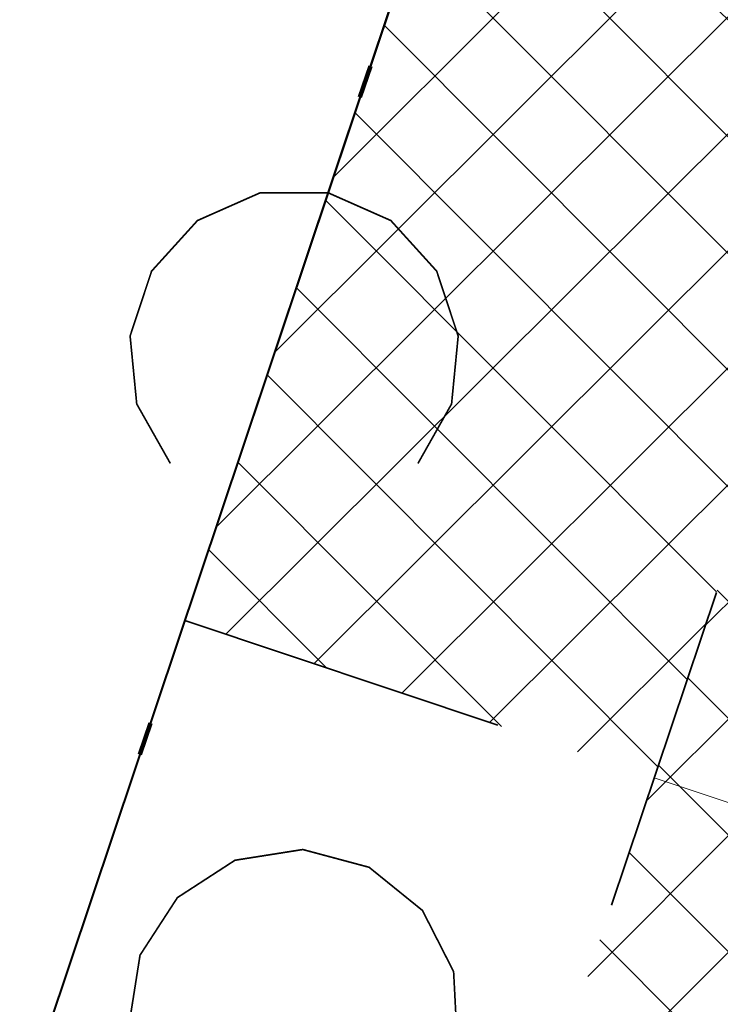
# Model space of a CAD drawing. Header units: metres. Extents: x 6599773 to 13199707, y 5688499 to 11377233.
# Tile 199 of 256: x 6599990.42 to 6599992.55, y 5689002.7 to 5689005.68. Entities that reach past the tile are written whole.
import ezdxf

# ---------------------------------------------------------------- set-up
doc = ezdxf.new("R2010")
doc.units = ezdxf.units.M
doc.header["$MEASUREMENT"] = 0
for name, pattern in [('1', [0]), ('9', [1, 0, -1]), ('BTO', [0]), ('BUG', [1.5, 1, -0.5])]:
    doc.linetypes.add(name, pattern=pattern)
doc.layers.get('0').update_dxf_attribs({"linetype": 'CONTINUOUS', "lineweight": 5})
doc.layers.get('Defpoints').update_dxf_attribs({"linetype": 'CONTINUOUS', "lineweight": 9})
for name, color, linetype, lineweight in [('_kolor chodnik', 50, '1', 0), ('_kolor zjazdy kostka', 7, '1', 0), ('_kolor zjazdy tłuczeń', 30, '1', 0), ('_kolor ścieżka', 10, '1', 0), ('_kraweznik', 7, 'CONTINUOUS', 35), ('_linie', 7, 'BUG', 5), ('_linie rozgran', 100, '9', 90), ('_obrzeze', 10, 'BUG', 35), ('_opis zjazdy', 7, '1', 18), ('OTZ_L_1', 7, 'CONTINUOUS', 5)]:
    doc.layers.add(name, color=color, linetype=linetype, lineweight=lineweight)
for name, color, linetype, lineweight, true_color in [('_kolor jezdnia', 7, '1', 0, 0x00dbdb), ('_kolor pobocze', 7, '1', 0, 0xff66ff), ('_podział mój', 7, 'BTO', 40, 0xdb70ff)]:
    doc.layers.add(name, color=color, linetype=linetype, lineweight=lineweight, true_color=true_color)
doc.styles.add('opis', font='ARIALN.TTF', dxfattribs={"width": 0.7, "height": 1.1})
doc.dimstyles.new('opi', dxfattribs={"dimtxt": 1.1, "dimasz": 0.6, "dimexe": 1, "dimexo": 1, "dimgap": 0.5, "dimtad": 1, "dimzin": 1, "dimtxsty": 'opis', "dimblk": 'ARCHTICK', "dimcen": 2.5, "dimadec": 3, "dimazin": 0, "dimtfac": 1, "dimtmove": 0, "dimatfit": 3, "dimfxl": 1, "dimarcsym": 0})
pattern_1 = [(45, (0, 0), (-0.1767766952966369, 0.1767766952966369), []), (135, (0, 0), (-0.1767766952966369, -0.1767766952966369), [])]

# ---------------------------------------------------------------- blocks, each defined once
blk = doc.blocks.new('_ArchTick')
at = {"color": 0, "linetype": 'ByBlock', "const_width": 0.15}
blk.add_lwpolyline([(-0.5, -0.5), (0.5, 0.5)], dxfattribs=at)
blk = doc.blocks.new('*D320')
at = {"layer": '_opis zjazdy', "color": 0, "lineweight": -2, "transparency": 16777216}
for p, q in [((6599991.562727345, 5689008.92279909), (6599989.242892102, 5689009.699356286)), ((6599988.604003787, 5689004.640520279), (6599990.191172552, 5689009.381922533)), ((6599989.97555858, 5689004.181396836), (6599987.655723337, 5689004.957954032))]:
    blk.add_line(p, q, dxfattribs=at)
at = {"layer": 'Defpoints', "color": 0, "transparency": 16777216}
for p in [(6599990.191172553, 5689009.381922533), (6599992.511007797, 5689008.605365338), (6599990.923839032, 5689003.863963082)]:
    blk.add_point(p, dxfattribs=at)
at = {"layer": '_opis zjazdy', "color": 0, "lineweight": -2, "transparency": 16777216, "xscale": 0.6, "yscale": 0.6, "zscale": 0.6}
for p, rotation in [((6599990.191172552, 5689009.381922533), 71.49220007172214), ((6599988.604003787, 5689004.640520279), 251.4922000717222)]:
    blk.add_blockref('_ArchTick', p, dxfattribs=dict(at, rotation=rotation))
at = {"layer": '_opis zjazdy', "color": 0, "transparency": 16777216, "insert": (6599990.49858964, 5689006.642664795), "char_height": 1.1, "attachment_point": 5, "rotation": 251.49220007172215, "style": 'opis'}
blk.add_mtext('5,00', dxfattribs=at)
blk = doc.blocks.new('2_OTZK')
at = {"color": 7, "const_width": 0.005000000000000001}
for points in [[(0.6282915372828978, 0.6640612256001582), (0.5264915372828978, 0.8442612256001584), (0.5063915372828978, 1.050261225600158), (0.5714915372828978, 1.246761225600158), (0.7104915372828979, 1.400161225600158), (0.8997915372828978, 1.483961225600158), (1.106791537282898, 1.483961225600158), (1.296091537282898, 1.400161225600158), (1.435091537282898, 1.246761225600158), (1.500191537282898, 1.050261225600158), (1.480091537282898, 0.8442612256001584), (1.378291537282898, 0.6640612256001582)], [(0.6496915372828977, -0.6516387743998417), (0.8240915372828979, -0.5384387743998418), (1.029491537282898, -0.5059387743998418), (1.230291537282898, -0.5597387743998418), (1.391891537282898, -0.6905387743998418), (1.486291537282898, -0.8758387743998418), (1.497091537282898, -1.083438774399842), (1.422591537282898, -1.277538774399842), (1.275591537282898, -1.424538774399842), (1.081491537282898, -1.499038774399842), (0.8738915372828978, -1.488238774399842), (0.6885915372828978, -1.393838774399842), (0.5577915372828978, -1.232238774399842), (0.5039915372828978, -1.031438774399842), (0.5364915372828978, -0.8260387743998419), (0.6496915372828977, -0.6516387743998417)]]:
    blk.add_lwpolyline(points, dxfattribs=at)

msp = doc.modelspace()

# ---------------------------------------------------------------- hatches: boundary and pattern name
at = {"layer": '_kolor chodnik'}
h = msp.add_hatch(dxfattribs=at)
h.set_pattern_fill('ANSI37', color=256, scale=2)
h.set_pattern_definition(pattern_1)
h.paths.add_polyline_path([(6599849.938171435, 5688542.085872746), (6599852.232147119, 5688548.938742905), (6599853.573135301, 5688548.489851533), (6599853.827082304, 5688549.248475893), (6599851.793849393, 5688549.929093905), (6599849.895278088, 5688548.982823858), (6599847.823506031, 5688542.793750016)])
edge = h.paths.add_edge_path()
edge.add_line((6600018.106075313, 5689087.454911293), (6600022.42781917, 5689091.229234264))
edge.add_line((6600022.42781917, 5689091.229234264), (6600020.233254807, 5689093.742094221))
edge.add_line((6600020.233254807, 5689093.742094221), (6600017.159471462, 5689091.057656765))
edge.add_arc((6600023.275194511, 5689085.3851404), 8.341433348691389, 137.1531559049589, 148.8016577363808)
edge.add_line((6600016.140105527, 5689089.706021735), (6600018.106075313, 5689087.454911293))
h.paths.add_polyline_path([(6600038.501784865, 5689187.592294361), (6600037.906968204, 5689187.700586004), (6600037.63829624, 5689186.224843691), (6600038.240083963, 5689186.115282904)])
h.paths.add_polyline_path([(6600069.098302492, 5689360.276020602), (6600068.321239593, 5689360.413462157), (6600068.064048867, 5689358.936495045), (6600068.836639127, 5689358.799546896)])
h.paths.add_polyline_path([(6600082.393785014, 5689362.950258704), (6600082.941124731, 5689366.103121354), (6600081.481377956, 5689366.361351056), (6600080.923159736, 5689363.210828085)])
h.paths.add_polyline_path([(6600074.022236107, 5689388.065861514), (6600072.983907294, 5689388.249860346), (6600072.723374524, 5689386.77253894), (6600073.760538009, 5689386.588865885)])
h.paths.add_polyline_path([(6600105.613104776, 5689486.405659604), (6600106.749499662, 5689489.711933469), (6600105.298891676, 5689490.233346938), (6600104.143487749, 5689486.917306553)], flags=17)
h.paths.add_polyline_path([(6600132.519778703, 5689678.737346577), (6600131.761827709, 5689678.896110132), (6600131.444670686, 5689677.429261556), (6600132.212256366, 5689677.269208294)])
h.paths.add_polyline_path([(6600156.649397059, 5689798.7449027), (6600156.48800471, 5689797.958860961), (6600157.450195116, 5689797.757316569), (6600157.615023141, 5689798.542205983)])
h.paths.add_polyline_path([(6600189.055358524, 5689948.643107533), (6600187.902868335, 5689948.884512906), (6600187.600024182, 5689947.417400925), (6600188.748131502, 5689947.176379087)])
edge = h.paths.add_edge_path()
edge.add_line((6600204.459383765, 5690032.969035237), (6600204.153258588, 5690031.227801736))
edge.add_arc((6600202.328347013, 5690027.299936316), 4.331100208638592, 41.85300125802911, 65.08011549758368, ccw=False)
edge.add_arc((6600032.90393149, 5690051.979071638), 174.020003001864, 352.8070218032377, 353.495463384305)
edge.add_arc((6600202.372679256, 5690027.343587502), 5.999999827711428, 55.12102442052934, 69.64815978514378)
edge = h.paths.add_edge_path()
edge.add_line((6600205.046027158, 5690040.265402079), (6600204.972740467, 5690038.483452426))
edge.add_arc((6600203.986269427, 5690044.401803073), 5.999999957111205, 279.4630688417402, 294.9140560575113)
edge.add_line((6600206.513819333, 5690038.960158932), (6600206.607027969, 5690041.030672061))
edge.add_arc((6600203.986269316, 5690044.401803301), 4.270000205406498, 284.3702444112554, 307.86193139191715, ccw=False)
edge = h.paths.add_edge_path()
edge.add_arc((6600203.547470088, 5690044.558759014), 6.446878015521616, 324.4350091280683, 356.2013368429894, ccw=False)
edge.add_arc((6600203.986269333, 5690044.401803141), 6.00000007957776, 323.2169970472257, 357.4193489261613)
h.paths.add_polyline_path([(6600208.910055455, 5690121.713696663), (6600208.146285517, 5690121.748120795), (6600207.125602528, 5690121.794124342), (6600209.971605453, 5690121.665851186)])
edge = h.paths.add_edge_path()
edge.add_line((6600238.769818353, 5690481.648294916), (6600240.338176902, 5690490.873746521))
edge.add_line((6600240.338176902, 5690490.873746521), (6600241.251295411, 5690510.829461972))
edge.add_line((6600241.251295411, 5690510.829461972), (6600239.524022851, 5690510.928942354))
edge.add_line((6600239.524022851, 5690510.928942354), (6600238.633343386, 5690491.167757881))
edge.add_line((6600238.633343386, 5690491.167757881), (6600234.579716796, 5690467.661262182))
edge.add_line((6600234.579716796, 5690467.661262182), (6600234.449796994, 5690464.966873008))
edge.add_arc((6600242.443669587, 5690464.607462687), 8.00194818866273, 177.4256738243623, 268.2543056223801)
edge.add_line((6600242.199903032, 5690456.609228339), (6600242.216657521, 5690457.359274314))
edge.add_line((6600242.216657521, 5690457.359274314), (6600242.305257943, 5690458.836738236))
edge.add_arc((6600242.444504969, 5690464.607952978), 5.772894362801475, 177.0298084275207, 268.6178439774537, ccw=False)
edge.add_line((6600236.679365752, 5690464.907083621), (6600236.951876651, 5690470.95443634))
edge.add_line((6600236.951876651, 5690470.95443634), (6600238.150786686, 5690478.210832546))
edge.add_line((6600238.150786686, 5690478.210832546), (6600238.769818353, 5690481.648294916))
h.paths.add_polyline_path([(6600238.769818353, 5690481.648294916), (6600238.150786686, 5690478.210832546), (6600239.670056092, 5690477.930590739), (6600240.266710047, 5690481.376366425)], flags=17)
edge = h.paths.add_edge_path()
edge.add_line((6600223.366500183, 5690460.339976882), (6600223.276803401, 5690457.948865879))
edge.add_arc((6600221.105749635, 5690465.64864014), 7.999999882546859, 285.7465040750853, 299.8464885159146)
edge.add_line((6600225.08717264, 5690458.709744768), (6600225.240084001, 5690461.623695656))
edge.add_arc((6600221.105749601, 5690465.648640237), 5.769999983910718, 293.06724420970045, 315.7681070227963, ccw=False)
edge = h.paths.add_edge_path()
edge.add_arc((6600220.025145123, 5690444.676291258), 5.77000016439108, 37.996647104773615, 59.94382588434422, ccw=False)
edge.add_line((6600224.572175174, 5690448.22839199), (6600224.817793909, 5690451.081798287))
edge.add_arc((6600220.025145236, 5690444.676291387), 7.999999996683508, 53.19588653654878, 68.15166733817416)
edge.add_line((6600223.00235276, 5690452.101669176), (6600222.91504296, 5690449.670427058))
edge = h.paths.add_edge_path()
edge.add_arc((6600221.105749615, 5690465.648640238), 7.999999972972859, 328.0222308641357, 357.0132597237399)
edge.add_line((6600229.094882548, 5690465.23180147), (6600229.218816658, 5690467.593604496))
edge.add_line((6600229.218816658, 5690467.593604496), (6600228.218919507, 5690467.645774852))
edge.add_line((6600228.218919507, 5690467.645774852), (6600227.891778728, 5690461.411918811))
h.paths.add_polyline_path([(6600200.980142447, 5690012.236744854), (6600202.31727834, 5690011.956662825), (6600202.522293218, 5690012.935421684), (6600201.182321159, 5690013.216097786)])
h.paths.add_polyline_path([(6600196.457878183, 5689983.98337835), (6600195.202332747, 5689984.246370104), (6600194.899091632, 5689982.777335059), (6600196.150355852, 5689982.515240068)])
edge = h.paths.add_edge_path()
edge.add_line((6600112.305909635, 5689517.99101877), (6600112.691041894, 5689519.807934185))
edge.add_line((6600112.691041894, 5689519.807934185), (6600113.245521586, 5689522.423769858))
edge.add_line((6600113.245521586, 5689522.423769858), (6600111.553124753, 5689522.782507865))
edge.add_line((6600111.553124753, 5689522.782507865), (6600107.405864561, 5689503.217226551))
edge.add_line((6600107.405864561, 5689503.217226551), (6600099.494506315, 5689480.361667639))
edge.add_line((6600099.494506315, 5689480.361667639), (6600099.182814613, 5689478.891218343))
edge.add_arc((6600107.008997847, 5689477.232359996), 8.000059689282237, 168.0325629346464, 257.7529108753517)
edge.add_line((6600105.311960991, 5689469.414366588), (6600105.784990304, 5689471.593619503))
edge.add_arc((6600107.008927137, 5689477.232314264), 5.769999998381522, 168.0321375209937, 257.7533362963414, ccw=False)
edge.add_line((6600101.364343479, 5689478.42879883), (6600101.647245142, 5689479.76342708))
edge.add_line((6600101.647245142, 5689479.76342708), (6600104.143487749, 5689486.917306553))
edge.add_line((6600104.143487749, 5689486.917306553), (6600105.298891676, 5689490.233346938))
edge.add_line((6600105.298891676, 5689490.233346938), (6600108.240043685, 5689498.809726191))
edge.add_line((6600108.240043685, 5689498.809726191), (6600112.305909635, 5689517.99101877))
h.paths.add_polyline_path([(6600136.009573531, 5689645.499114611), (6600138.333647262, 5689645.012304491), (6600138.661671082, 5689646.578318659), (6600134.869459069, 5689647.372651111)])
at = {"layer": '_kolor jezdnia'}
h = msp.add_hatch(dxfattribs=at)
h.set_pattern_fill('ANSI37', color=256, scale=2.2)
h.set_pattern_definition([(311.9999999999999, (0, 0), (0.2043648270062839, 0.1840109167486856), []), (41.99999999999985, (0, 0), (-0.1840109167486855, 0.2043648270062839), [])])
edge = h.paths.add_edge_path()
edge.add_line((6599833.066047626, 5688539.933393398), (6599850.649511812, 5688527.983462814))
edge.add_arc((6599857.337592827, 5688536.653968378), 10.95025544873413, 169.5012687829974, 232.3548431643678, ccw=False)
edge.add_arc((6599858.085851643, 5688536.618142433), 11.69295282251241, 162.2507788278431, 169.9967502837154, ccw=False)
edge.add_line((6599846.949484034, 5688540.182754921), (6599847.823506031, 5688542.793750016))
edge.add_line((6599847.823506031, 5688542.793750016), (6599849.895278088, 5688548.982823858))
edge.add_line((6599849.895278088, 5688548.982823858), (6599852.434748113, 5688556.56906746))
edge.add_line((6599852.434748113, 5688556.56906746), (6599928.48625871, 5688783.760284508))
edge.add_line((6599928.48625871, 5688783.760284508), (6599931.025728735, 5688791.34652811))
edge.add_line((6599931.025728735, 5688791.34652811), (6599996.657773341, 5688987.411326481))
edge.add_line((6599996.657773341, 5688987.411326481), (6599999.197243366, 5688994.997570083))
edge.add_line((6599999.197243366, 5688994.997570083), (6600021.930100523, 5689062.908193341))
edge.add_line((6600021.930100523, 5689062.908193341), (6600017.620224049, 5689067.371531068))
edge.add_line((6600017.620224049, 5689067.371531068), (6600016.714558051, 5689064.654078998))
edge.add_line((6600016.714558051, 5689064.654078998), (6600012.423620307, 5689051.835617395))
edge.add_line((6600012.423620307, 5689051.835617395), (6600009.884150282, 5689044.249373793))
edge.add_line((6600009.884150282, 5689044.249373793), (6599977.53516164, 5688947.612159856))
edge.add_line((6599977.53516164, 5688947.612159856), (6599974.995691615, 5688940.025916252))
edge.add_line((6599974.995691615, 5688940.025916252), (6599942.096912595, 5688841.746295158))
edge.add_line((6599942.096912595, 5688841.746295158), (6599939.557442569, 5688834.160051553))
edge.add_line((6599939.557442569, 5688834.160051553), (6599882.679288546, 5688664.246042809))
edge.add_line((6599882.679288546, 5688664.246042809), (6599880.139818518, 5688656.659799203))
edge.add_line((6599880.139818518, 5688656.659799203), (6599852.464543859, 5688573.984527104))
edge.add_line((6599852.464543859, 5688573.984527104), (6599842.470137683, 5688544.127903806))
edge.add_arc((6599835.706422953, 5688546.652910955), 7.219660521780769, 248.54809133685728, 339.52856074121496, ccw=False)
h.paths.add_polyline_path([(6600044.653202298, 5689172.271628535), (6600046.276244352, 5689181.431901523), (6600047.759199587, 5689189.801539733), (6600051.0603021, 5689208.432603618), (6600052.368792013, 5689215.817578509), (6600054.808584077, 5689229.587499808), (6600056.11707399, 5689236.972474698), (6600057.346666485, 5689243.912161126), (6600058.655146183, 5689251.297078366), (6600058.831439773, 5689252.292060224), (6600060.098987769, 5689259.445963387), (6600060.139929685, 5689259.677035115), (6600061.407468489, 5689266.830886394), (6600072.329030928, 5689328.470998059), (6600073.637511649, 5689335.855921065), (6600077.337304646, 5689356.73715072), (6600078.820259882, 5689365.106788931), (6600081.142794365, 5689378.214921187), (6600082.53851694, 5689386.092227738), (6600095.187867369, 5689457.483787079), (6600091.082877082, 5689465.8405575), (6600089.043088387, 5689454.328211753), (6600087.870641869, 5689447.711051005), (6600087.560133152, 5689445.958573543), (6600086.562151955, 5689440.326076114), (6600082.433200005, 5689417.022719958), (6600080.95024477, 5689408.65308175), (6600077.202698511, 5689387.502337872), (6600075.719743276, 5689379.132699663), (6600073.469199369, 5689366.430874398), (6600071.986244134, 5689358.061236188), (6600069.986864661, 5689346.776955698), (6600068.591142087, 5689338.899649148), (6600065.559290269, 5689321.78820693), (6600064.163567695, 5689313.91090038), (6600059.719426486, 5689288.828650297), (6600058.323703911, 5689280.951343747), (6600057.563846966, 5689276.662793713), (6600056.168124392, 5689268.785487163), (6600054.804920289, 5689261.091711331), (6600053.409197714, 5689253.214404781), (6600053.264817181, 5689252.399536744), (6600051.869094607, 5689244.522230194), (6600051.183555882, 5689240.653124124), (6600049.787833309, 5689232.775817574), (6600046.593849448, 5689214.749319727), (6600045.198126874, 5689206.872013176), (6600044.41754409, 5689202.466488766), (6600042.934588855, 5689194.096850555), (6600036.429952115, 5689157.38538759), (6600034.94699688, 5689149.01574938), (6600030.579776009, 5689124.367629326), (6600027.529365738, 5689107.151445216), (6600024.895072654, 5689094.014582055), (6600030.583685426, 5689094.264316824), (6600032.945013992, 5689106.191885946), (6600043.170247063, 5689163.901990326)])
edge = h.paths.add_edge_path()
edge.add_line((6600111.106812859, 5689535.144351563), (6600111.256844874, 5689535.85214863))
edge.add_line((6600111.256844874, 5689535.85214863), (6600112.915748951, 5689543.678261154))
edge.add_line((6600112.915748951, 5689543.678261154), (6600117.304772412, 5689564.384094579))
edge.add_line((6600117.304772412, 5689564.384094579), (6600119.067357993, 5689572.699339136))
edge.add_line((6600119.067357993, 5689572.699339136), (6600120.087667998, 5689577.512794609))
edge.add_line((6600120.087667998, 5689577.512794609), (6600121.64289057, 5689584.849775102))
edge.add_line((6600121.64289057, 5689584.849775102), (6600128.436769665, 5689616.900852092))
edge.add_line((6600128.436769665, 5689616.900852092), (6600129.991992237, 5689624.237832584))
edge.add_line((6600129.991992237, 5689624.237832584), (6600132.660554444, 5689636.827148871))
edge.add_line((6600132.660554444, 5689636.827148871), (6600133.208838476, 5689639.444704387))
edge.add_line((6600133.208838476, 5689639.444704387), (6600134.848957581, 5689647.274775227))
edge.add_line((6600134.848957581, 5689647.274775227), (6600138.97649476, 5689666.979995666))
edge.add_line((6600138.97649476, 5689666.979995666), (6600140.51410642, 5689674.320687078))
edge.add_line((6600140.51410642, 5689674.320687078), (6600145.209128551, 5689696.735129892))
edge.add_line((6600145.209128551, 5689696.735129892), (6600146.746740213, 5689704.075821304))
edge.add_line((6600146.746740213, 5689704.075821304), (6600151.462308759, 5689726.588354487))
edge.add_line((6600151.462308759, 5689726.588354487), (6600152.999920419, 5689733.929045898))
edge.add_line((6600152.999920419, 5689733.929045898), (6600155.244070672, 5689744.642813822))
edge.add_line((6600155.244070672, 5689744.642813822), (6600156.781682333, 5689751.983505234))
edge.add_line((6600156.781682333, 5689751.983505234), (6600161.635515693, 5689775.156126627))
edge.add_line((6600161.635515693, 5689775.156126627), (6600163.378142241, 5689783.475576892))
edge.add_line((6600163.378142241, 5689783.475576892), (6600163.850769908, 5689785.731942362))
edge.add_line((6600163.850769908, 5689785.731942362), (6600167.028500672, 5689800.90270461))
edge.add_line((6600167.028500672, 5689800.90270461), (6600179.490888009, 5689860.399222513))
edge.add_line((6600179.490888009, 5689860.399222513), (6600181.233514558, 5689868.718672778))
edge.add_line((6600181.233514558, 5689868.718672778), (6600181.84713393, 5689871.648144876))
edge.add_line((6600181.84713393, 5689871.648144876), (6600183.38474559, 5689878.988836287))
edge.add_line((6600183.38474559, 5689878.988836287), (6600184.935818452, 5689886.393792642))
edge.add_line((6600184.935818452, 5689886.393792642), (6600186.575937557, 5689894.223863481))
edge.add_line((6600186.575937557, 5689894.223863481), (6600194.051338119, 5689929.912074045))
edge.add_line((6600194.051338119, 5689929.912074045), (6600195.691457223, 5689937.742144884))
edge.add_line((6600195.691457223, 5689937.742144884), (6600202.915799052, 5689972.231779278))
edge.add_line((6600202.915799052, 5689972.231779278), (6600204.555918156, 5689980.061850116))
edge.add_line((6600204.555918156, 5689980.061850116), (6600206.062781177, 5689987.255744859))
edge.add_line((6600206.062781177, 5689987.255744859), (6600207.702900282, 5689995.085815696))
edge.add_line((6600207.702900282, 5689995.085815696), (6600210.232559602, 5690007.162628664))
edge.add_line((6600210.232559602, 5690007.162628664), (6600211.694938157, 5690014.144150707))
edge.add_arc((6600028.177652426, 5690052.584442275), 187.5000004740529, 348.1696294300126, 357.4195276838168)
edge.add_line((6600215.487522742, 5690044.142720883), (6600208.310270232, 5690026.480446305))
edge.add_arc((6600032.903933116, 5690051.97907145), 177.2500013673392, 348.1696294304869, 351.7289130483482, ccw=False)
edge.add_line((6600206.38894146, 5690015.640182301), (6600205.966941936, 5690013.625519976))
edge.add_line((6600205.966941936, 5690013.625519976), (6600204.326822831, 5690005.795449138))
edge.add_line((6600204.326822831, 5690005.795449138), (6600197.076961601, 5689971.183982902))
edge.add_line((6600197.076961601, 5689971.183982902), (6600195.334335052, 5689962.864532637))
edge.add_line((6600195.334335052, 5689962.864532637), (6600193.44722506, 5689953.855305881))
edge.add_line((6600193.44722506, 5689953.855305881), (6600191.909227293, 5689946.512771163))
edge.add_line((6600191.909227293, 5689946.512771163), (6600185.49684423, 5689915.899498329))
edge.add_line((6600185.49684423, 5689915.899498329), (6600183.856521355, 5689908.068454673))
edge.add_line((6600183.856521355, 5689908.068454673), (6600182.066605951, 5689899.523243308))
edge.add_line((6600182.066605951, 5689899.523243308), (6600180.32407057, 5689891.204228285))
edge.add_line((6600180.32407057, 5689891.204228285), (6600174.320344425, 5689862.541919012))
edge.add_line((6600174.320344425, 5689862.541919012), (6600172.577809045, 5689854.222903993))
edge.add_line((6600172.577809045, 5689854.222903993), (6600163.663810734, 5689811.666703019))
edge.add_line((6600163.663810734, 5689811.666703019), (6600162.023782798, 5689803.837067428))
edge.add_line((6600162.023782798, 5689803.837067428), (6600160.924220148, 5689798.587659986))
edge.add_line((6600160.924220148, 5689798.587659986), (6600159.279208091, 5689790.734229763))
edge.add_line((6600159.279208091, 5689790.734229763), (6600157.107250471, 5689780.365115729))
edge.add_line((6600157.107250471, 5689780.365115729), (6600155.462238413, 5689772.511685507))
edge.add_line((6600155.462238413, 5689772.511685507), (6600153.380318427, 5689762.572418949))
edge.add_line((6600153.380318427, 5689762.572418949), (6600151.735124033, 5689754.718118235))
edge.add_line((6600151.735124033, 5689754.718118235), (6600148.586504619, 5689739.686336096))
edge.add_line((6600148.586504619, 5689739.686336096), (6600146.885007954, 5689731.563243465))
edge.add_line((6600146.885007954, 5689731.563243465), (6600141.75088822, 5689707.052510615))
edge.add_line((6600141.75088822, 5689707.052510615), (6600140.110896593, 5689699.223048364))
edge.add_line((6600140.110896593, 5689699.223048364), (6600133.483561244, 5689667.583574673))
edge.add_line((6600133.483561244, 5689667.583574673), (6600131.860394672, 5689659.834436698))
edge.add_line((6600131.860394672, 5689659.834436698), (6600131.740984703, 5689659.26436315))
edge.add_line((6600131.740984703, 5689659.26436315), (6600130.117814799, 5689651.515209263))
edge.add_line((6600130.117814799, 5689651.515209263), (6600127.278733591, 5689637.961189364))
edge.add_line((6600127.278733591, 5689637.961189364), (6600126.924568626, 5689636.290366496))
edge.add_line((6600126.924568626, 5689636.290366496), (6600125.166244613, 5689627.995226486))
edge.add_line((6600125.166244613, 5689627.995226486), (6600118.009503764, 5689594.232298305))
edge.add_line((6600118.009503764, 5689594.232298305), (6600116.251179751, 5689585.937158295))
edge.add_line((6600116.251179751, 5689585.937158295), (6600113.665314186, 5689573.737975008))
edge.add_line((6600113.665314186, 5689573.737975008), (6600111.898534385, 5689565.402943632))
edge.add_line((6600111.898534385, 5689565.402943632), (6600104.889982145, 5689532.33911599))
edge.add_line((6600104.889982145, 5689532.33911599), (6600103.226635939, 5689524.492047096))
edge.add_line((6600103.226635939, 5689524.492047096), (6600096.623876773, 5689493.342605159))
edge.add_line((6600096.623876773, 5689493.342605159), (6600094.968986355, 5689485.53542763))
edge.add_line((6600094.968986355, 5689485.53542763), (6600094.300101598, 5689482.379870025))
edge.add_line((6600094.300101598, 5689482.379870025), (6600099.182814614, 5689478.891218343))
edge.add_line((6600099.182814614, 5689478.891218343), (6600099.494506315, 5689480.361667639))
edge.add_line((6600099.494506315, 5689480.361667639), (6600111.106812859, 5689535.144351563))
edge = h.paths.add_edge_path()
edge.add_arc((6600239.213891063, 5690851.4003676), 10.0000000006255, -2.8342403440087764, 76.13703556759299, ccw=False)
edge.add_line((6600249.201658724, 5690850.905901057), (6600249.082723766, 5690848.503524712))
edge.add_line((6600249.082723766, 5690848.503524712), (6600247.016487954, 5690806.767468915))
edge.add_line((6600247.016487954, 5690806.767468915), (6600246.092398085, 5690789.152178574))
edge.add_line((6600246.092398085, 5690789.152178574), (6600233.768116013, 5690572.015170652))
edge.add_line((6600233.768116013, 5690572.015170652), (6600228.959056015, 5690465.29620206))
edge.add_line((6600228.959056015, 5690465.29620206), (6600234.588724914, 5690465.017134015))
edge.add_line((6600234.588724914, 5690465.017134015), (6600239.26254019, 5690571.767576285))
edge.add_line((6600239.26254019, 5690571.767576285), (6600252.505038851, 5690806.400146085))
edge.add_line((6600252.505038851, 5690806.400146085), (6600254.569211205, 5690848.094521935))
edge.add_arc((6600262.559425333, 5690847.6989487), 7.999999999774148, 76.13703557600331, 177.1657596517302, ccw=False)
edge.add_line((6600264.476229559, 5690855.465921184), (6600241.609896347, 5690861.109083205))
edge = h.paths.add_edge_path()
edge.add_line((6600250.031475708, 5690451.625307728), (6600250.231741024, 5690455.772579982))
edge.add_line((6600250.231741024, 5690455.772579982), (6600246.257763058, 5690456.417303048))
edge.add_line((6600246.257763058, 5690456.417303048), (6600242.171761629, 5690456.61060902))
edge.add_arc((6600242.563100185, 5690464.586983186), 7.985968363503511, 176.9123644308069, 267.1911945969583, ccw=False)
edge.add_line((6600234.588724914, 5690465.017134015), (6600228.959056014, 5690465.29620206))
edge.add_arc((6600220.965133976, 5690465.657286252), 8.002072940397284, 267.8289300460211, 357.413716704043, ccw=False)
edge.add_line((6600220.661989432, 5690457.660957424), (6600212.406915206, 5690458.119572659))
edge.add_line((6600212.406915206, 5690458.119572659), (6600208.431872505, 5690457.817501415))
edge.add_line((6600208.431872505, 5690457.817501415), (6600208.233912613, 5690454.548331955))
edge.add_line((6600208.233912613, 5690454.548331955), (6600212.129565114, 5690453.127270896))
edge.add_line((6600212.129565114, 5690453.127270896), (6600218.640548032, 5690452.76554962))
edge.add_line((6600218.640548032, 5690452.76554962), (6600216.486747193, 5690452.885205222))
edge.add_line((6600216.486747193, 5690452.885205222), (6600220.46890539, 5690452.663974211))
edge.add_arc((6600220.025145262, 5690444.676291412), 7.999999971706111, -0.3386579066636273, 86.8201700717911, ccw=False)
edge.add_line((6600228.025005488, 5690444.629006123), (6600227.803602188, 5690439.649256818))
edge.add_line((6600227.803602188, 5690439.649256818), (6600226.885525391, 5690435.936828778))
edge.add_line((6600226.885525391, 5690435.936828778), (6600225.534849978, 5690405.967249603))
edge.add_line((6600225.534849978, 5690405.967249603), (6600226.115199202, 5690402.187514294))
edge.add_line((6600226.115199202, 5690402.187514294), (6600213.445139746, 5690121.008786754))
edge.add_line((6600213.445139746, 5690121.008786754), (6600213.352800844, 5690118.960058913))
edge.add_line((6600213.352800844, 5690118.960058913), (6600209.980184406, 5690044.131649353))
edge.add_arc((6600203.986269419, 5690044.401803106), 5.999999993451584, 257.4162346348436, 357.41934921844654, ccw=False)
edge.add_line((6600202.679069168, 5690038.545931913), (6600201.589735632, 5690033.666039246))
edge.add_line((6600201.589735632, 5690033.666039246), (6600203.67987942, 5690033.199458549))
edge.add_arc((6600202.372679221, 5690027.343587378), 5.999999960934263, -8.27108729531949, 77.41623506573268, ccw=False)
edge.add_line((6600208.310270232, 5690026.480446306), (6600215.487522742, 5690044.142720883))
edge.add_line((6600215.487522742, 5690044.142720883), (6600216.199687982, 5690059.944661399))
edge.add_line((6600216.199687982, 5690059.944661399), (6600216.537356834, 5690067.437056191))
edge.add_line((6600216.537356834, 5690067.437056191), (6600223.893528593, 5690230.66011469))
edge.add_line((6600223.893528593, 5690230.66011469), (6600224.231197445, 5690238.152509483))
edge.add_line((6600224.231197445, 5690238.152509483), (6600233.507835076, 5690443.987992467))
edge.add_arc((6600241.499722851, 5690443.627812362), 7.999999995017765, 87.29208981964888, 177.4195277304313, ccw=False)
edge.add_line((6600241.877677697, 5690451.618879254), (6600246.021541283, 5690451.422886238))
edge.add_line((6600246.021541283, 5690451.422886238), (6600246.427694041, 5690451.443388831))
edge.add_line((6600246.427694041, 5690451.443388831), (6600246.793970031, 5690451.461878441))
edge.add_line((6600246.793970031, 5690451.461878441), (6600250.031475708, 5690451.625307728))
edge = h.paths.add_edge_path()
edge.add_line((6600007.33756506, 5689086.20374581), (6600006.980466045, 5689080.740822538))
edge.add_line((6600006.980466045, 5689080.740822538), (6600007.229745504, 5689080.720859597))
edge.add_line((6600007.229745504, 5689080.720859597), (6600008.093335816, 5689080.601653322))
edge.add_line((6600008.093335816, 5689080.601653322), (6600008.702681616, 5689080.53831051))
edge.add_arc((6600008.140193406, 5689070.554142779), 9.999999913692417, -18.557800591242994, 86.77547804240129, ccw=False)
edge.add_line((6600017.620224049, 5689067.371531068), (6600021.930100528, 5689062.908193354))
edge.add_arc((6599734.83819726, 5689159.011261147), 302.7499967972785, 341.4922000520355, 343.8640860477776)
edge.add_arc((6600034.895369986, 5689072.315877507), 9.581213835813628, 98.63328270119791, 164.5273290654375, ccw=False)
edge.add_line((6600033.457137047, 5689081.788529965), (6600033.832640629, 5689081.798737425))
edge.add_line((6600033.832640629, 5689081.798737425), (6600034.422462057, 5689082.05700874))
edge.add_line((6600034.422462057, 5689082.05700874), (6600036.833623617, 5689082.139040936))
edge.add_line((6600036.833623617, 5689082.139040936), (6600036.730225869, 5689087.148851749))
edge.add_line((6600036.730225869, 5689087.148851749), (6600036.579860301, 5689087.134303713))
edge.add_arc((6600036.479565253, 5689093.136286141), 6.002820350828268, 169.1687651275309, 270.9573417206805, ccw=False)
edge.add_line((6600030.583685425, 5689094.264316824), (6600024.895072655, 5689094.014582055))
edge.add_arc((6600015.200558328, 5689096.162123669), 9.929528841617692, 271.0943432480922, 347.5094668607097, ccw=False)
edge.add_arc((6600014.909438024, 5689089.646776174), 3.446070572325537, 264.4236009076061, 278.0194998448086, ccw=False)
edge.add_line((6600014.574573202, 5689086.217014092), (6600014.299554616, 5689086.232508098))
edge.add_line((6600014.299554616, 5689086.232508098), (6600010.474232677, 5689086.448019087))
edge.add_line((6600010.474232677, 5689086.448019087), (6600007.33756506, 5689086.20374581))
edge = h.paths.add_edge_path()
edge.add_line((6600105.490725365, 5689463.953528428), (6600106.927559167, 5689464.047234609))
edge.add_line((6600106.927559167, 5689464.047234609), (6600107.835, 5689468.66))
edge.add_line((6600107.835, 5689468.66), (6600105.311960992, 5689469.414366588))
edge.add_arc((6600107.008997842, 5689477.232359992), 8.000059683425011, 168.0325628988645, 257.7529109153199, ccw=False)
edge.add_line((6600099.182814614, 5689478.891218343), (6600094.300101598, 5689482.379870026))
edge.add_arc((6600586.245114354, 5689378.10423892), 502.8750369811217, 168.032376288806, 169.9522165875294)
edge.add_line((6600091.082877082, 5689465.8405575), (6600095.187867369, 5689457.483787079))
edge.add_arc((6600103.06517392, 5689456.088064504), 8.000000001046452, 77.7533362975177, 169.9524553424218, ccw=False)
edge.add_line((6600104.762140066, 5689463.906012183), (6600105.490725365, 5689463.953528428))
at = {"layer": '_kolor pobocze'}
h = msp.add_hatch(dxfattribs=at)
h.set_pattern_fill('ANSI37', color=256, scale=2)
h.set_pattern_definition(pattern_1)
edge = h.paths.add_edge_path()
edge.add_line((6600035.926965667, 5689101.56944285), (6600036.046865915, 5689102.311543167))
edge.add_arc((6600058.171848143, 5689233.778275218), 133.3154772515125, 259.4578941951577, 260.4470163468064, ccw=False)
edge.add_line((6600033.780707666, 5689102.713067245), (6600032.142559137, 5689101.847662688))
edge.add_arc((6599734.838175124, 5689159.011266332), 302.7500195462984, 347.6801154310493, 349.11639019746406, ccw=False)
edge.add_arc((6600036.478170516, 5689093.133441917), 6.000000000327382, 167.68011541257, 271.5571101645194)
edge.add_line((6600036.64121064, 5689087.1356575), (6600036.730491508, 5689087.137804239))
edge.add_line((6600036.730491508, 5689087.137804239), (6600036.71246321, 5689087.887583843))
edge.add_line((6600036.71246321, 5689087.887583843), (6600036.559840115, 5689087.884077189))
edge.add_arc((6600036.482532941, 5689093.14290691), 5.259397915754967, 170.6455005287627, 270.84221319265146, ccw=False)
edge.add_arc((6600545.796425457, 5688991.216220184), 524.6691769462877, 167.9170060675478, 168.7028219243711, ccw=False)
edge.add_line((6600032.751078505, 5689101.044345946), (6600034.011432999, 5689101.917298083))
edge.add_line((6600034.011432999, 5689101.917298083), (6600035.926965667, 5689101.56944285))
edge = h.paths.add_edge_path()
edge.add_line((6600002.828843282, 5688994.032881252), (6600003.066918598, 5688994.744091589))
edge.add_line((6600003.066918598, 5688994.744091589), (6600001.227880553, 5688995.359703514))
edge.add_line((6600001.227880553, 5688995.359703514), (6600000.55876659, 5688996.702196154))
edge.add_line((6600000.55876659, 5688996.702196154), (6600022.641310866, 5689062.67011804))
edge.add_arc((6599734.83819395, 5689159.011262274), 303.5000002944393, 341.4922000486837, 343.8640860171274)
edge.add_arc((6600035.267451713, 5689072.092773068), 9.250000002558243, 91.55711016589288, 163.8640860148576, ccw=False)
edge.add_line((6600035.016098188, 5689081.339357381), (6600036.868703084, 5689081.389717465))
edge.add_line((6600036.868703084, 5689081.389717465), (6600036.850674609, 5689082.139504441))
edge.add_line((6600036.850674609, 5689082.139504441), (6600034.995718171, 5689082.089080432))
edge.add_arc((6600035.267451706, 5689072.092773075), 9.999999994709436, 91.55711014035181, 163.8640860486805)
edge.add_arc((6599734.838192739, 5689159.011262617), 302.7500015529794, 341.4922000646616, 343.8640860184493, ccw=False)
edge.add_line((6600021.930100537, 5689062.908193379), (6599999.748942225, 5688996.6456785))
edge.add_line((6599999.748942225, 5688996.6456785), (6600000.695212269, 5688994.747107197))
edge.add_line((6600000.695212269, 5688994.747107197), (6600002.828843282, 5688994.032881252))
h.paths.add_polyline_path([(6599971.7492186, 5688907.297112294), (6599971.084233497, 5688908.631320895), (6599997.822068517, 5688988.526766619), (6599999.164561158, 5688989.195880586), (6600001.003599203, 5688988.580268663), (6600001.241674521, 5688989.291479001), (6599999.108043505, 5688990.005704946), (6599997.2094722, 5688989.059434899), (6599970.270280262, 5688908.583087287), (6599971.216550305, 5688906.684515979), (6599973.350181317, 5688905.970290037), (6599973.588256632, 5688906.681500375)])
h.paths.add_polyline_path([(6599932.504667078, 5688790.060553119), (6599931.835553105, 5688791.403045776), (6599968.343406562, 5688900.4641754), (6599969.685899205, 5688901.133289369), (6599971.524937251, 5688900.517677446), (6599971.763012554, 5688901.228887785), (6599969.629381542, 5688901.94311373), (6599967.730810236, 5688900.996843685), (6599931.025728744, 5688791.34652811), (6599931.971998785, 5688789.447956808), (6599933.988392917, 5688788.772975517), (6599934.226774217, 5688789.484136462)])
at = {"layer": '_kolor zjazdy kostka'}
h = msp.add_hatch(dxfattribs=at)
h.set_pattern_fill('ANSI37', color=256, scale=2)
h.set_pattern_definition(pattern_1)
h.paths.add_polyline_path([(6600244.137440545, 5690813.934732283), (6600242.369522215, 5690814.022127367), (6600242.097568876, 5690808.528921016), (6600243.865482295, 5690808.44142671)])
h.paths.add_polyline_path([(6600247.012128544, 5690806.679412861), (6600247.44273645, 5690815.377295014), (6600247.393289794, 5690814.378518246), (6600247.113277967, 5690808.722537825)])
h.paths.add_polyline_path([(6600242.297085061, 5690788.088808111), (6600240.958726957, 5690788.155683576), (6600240.648818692, 5690782.664569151), (6600241.987258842, 5690782.599147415)])
h.paths.add_polyline_path([(6600245.558275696, 5690780.919298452), (6600246.037231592, 5690789.405686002), (6600244.985820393, 5690788.453468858), (6600244.612601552, 5690781.981345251)])
h.paths.add_polyline_path([(6600241.348405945, 5690723.711515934), (6600242.272017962, 5690722.691689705), (6600242.749709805, 5690731.155680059), (6600241.698138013, 5690730.203317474), (6600241.472690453, 5690726.27550499)])
h.paths.add_polyline_path([(6600225.772794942, 5690394.589141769), (6600224.731429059, 5690393.637598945), (6600224.461246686, 5690387.644646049), (6600225.412923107, 5690386.603142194)])
h.paths.add_polyline_path([(6600223.012390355, 5690333.280720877), (6600223.372595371, 5690341.272607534), (6600222.32835346, 5690340.318436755), (6600222.058239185, 5690334.324941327)])
h.paths.add_polyline_path([(6600215.496388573, 5690166.390602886), (6600215.856593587, 5690174.382489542), (6600214.812834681, 5690173.428760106), (6600214.542018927, 5690167.435062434)])
h.paths.add_polyline_path([(6600212.446537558, 5690121.053392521), (6600213.399499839, 5690120.010473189), (6600213.788744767, 5690128.503024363), (6600212.745135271, 5690127.54943145)])
h.paths.add_polyline_path([(6600209.977420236, 5690121.665589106), (6600210.225142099, 5690127.162117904), (6600207.346107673, 5690127.291879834), (6600207.119593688, 5690121.794395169)])
h.paths.add_polyline_path([(6600207.950178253, 5690070.725854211), (6600204.880846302, 5690070.828947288), (6600204.643784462, 5690065.333808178), (6600207.702521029, 5690065.204598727)])
h.paths.add_polyline_path([(6600200.981479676, 5690012.236464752), (6600199.969248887, 5690007.339980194), (6600201.282587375, 5690007.064882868), (6600202.31726072, 5690011.956666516)])
h.paths.add_polyline_path([(6600193.613960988, 5689970.406358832), (6600192.398010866, 5689970.660657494), (6600191.286205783, 5689965.274578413), (6600192.486379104, 5689965.023185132)])
h.paths.add_polyline_path([(6600189.061271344, 5689948.671423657), (6600189.984133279, 5689953.050774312), (6600188.818902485, 5689953.32186217), (6600187.908781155, 5689948.91282903)])
h.paths.add_polyline_path([(6600180.976201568, 5689915.317449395), (6600179.952861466, 5689910.421322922), (6600181.008474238, 5689910.200199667), (6600182.033843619, 5689915.09540201)])
h.paths.add_polyline_path([(6600176.508279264, 5689893.538690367), (6600177.476023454, 5689893.335973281), (6600178.603605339, 5689898.719146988), (6600177.636002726, 5689898.922290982)])
h.paths.add_polyline_path([(6600179.28182965, 5689859.401159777), (6600180.522246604, 5689860.211927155), (6600181.057490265, 5689860.561775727), (6600183.598022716, 5689860.029600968), (6600184.726606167, 5689865.412570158), (6600182.186324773, 5689865.943033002), (6600181.604764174, 5689866.832779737), (6600181.024456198, 5689867.720610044)])
h.paths.add_polyline_path([(6600160.20081012, 5689810.862606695), (6600159.232772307, 5689811.065842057), (6600158.207991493, 5689806.171529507), (6600159.17573568, 5689805.968812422)])
h.paths.add_polyline_path([(6600156.493917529, 5689797.987177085), (6600155.463416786, 5689793.068691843), (6600156.431160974, 5689792.865974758), (6600157.461419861, 5689797.784520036)])
edge = h.paths.add_edge_path()
edge.add_arc((6600173.111981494, 5689800.679690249), 5.999999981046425, 204.6731153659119, 239.5411154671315, ccw=False)
edge.add_arc((6600173.162096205, 5689800.685330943), 6.047914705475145, 168.3203586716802, 204.5234866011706, ccw=False)
edge.add_line((6600167.239404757, 5689801.909666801), (6600163.65166784, 5689784.781499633))
edge.add_arc((6600169.524220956, 5689783.551410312), 5.999999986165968, 139.2146049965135, 168.1696294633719, ccw=False)
edge.add_arc((6600169.524220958, 5689783.551410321), 5.999999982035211, 96.80962310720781, 139.2146050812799, ccw=False)
edge.add_line((6600168.81279652, 5689789.509083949), (6600170.070461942, 5689795.507731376))
h.paths.add_polyline_path([(6600163.526364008, 5689776.866746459), (6600166.051243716, 5689776.337874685), (6600167.179826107, 5689781.720838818), (6600164.653945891, 5689782.24992016), (6600163.941148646, 5689783.340449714), (6600163.493329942, 5689784.025580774), (6600161.750703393, 5689775.706130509), (6600162.438017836, 5689776.155376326)])
h.paths.add_polyline_path([(6600152.614191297, 5689774.643430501), (6600153.639138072, 5689779.536616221), (6600152.646757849, 5689779.74492896), (6600151.646447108, 5689774.846147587)])
h.paths.add_polyline_path([(6600150.121074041, 5689767.466820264), (6600148.177624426, 5689758.167954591), (6600149.115997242, 5689757.971390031), (6600151.066362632, 5689767.268392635)])
h.paths.add_polyline_path([(6600142.970741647, 5689739.332500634), (6600141.888449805, 5689734.142420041), (6600144.036614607, 5689733.695518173), (6600145.123068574, 5689738.882330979)])
h.paths.add_polyline_path([(6600136.256357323, 5689701.052153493), (6600137.154085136, 5689700.864096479), (6600138.287960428, 5689706.274871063), (6600137.38649247, 5689706.464182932)])
h.paths.add_polyline_path([(6600130.081494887, 5689667.099389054), (6600129.212847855, 5689667.281639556), (6600128.083282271, 5689661.898895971), (6600128.953953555, 5689661.716447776)])
h.paths.add_polyline_path([(6600128.397394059, 5689659.030340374), (6600127.554144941, 5689659.207226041), (6600126.493408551, 5689653.810049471), (6600127.269860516, 5689653.647397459)])
h.paths.add_polyline_path([(6600134.990411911, 5689640.633636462), (6600137.30714639, 5689640.148363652), (6600138.339560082, 5689645.040620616), (6600136.015486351, 5689645.500958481), (6600135.435178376, 5689646.388788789), (6600134.8548704, 5689647.276619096), (6600133.214751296, 5689639.446548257), (6600134.102581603, 5689640.026856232)])
h.paths.add_polyline_path([(6600122.164164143, 5689634.294831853), (6600121.024067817, 5689628.914244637), (6600122.015114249, 5689628.705875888), (6600123.155614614, 5689634.086346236)])
h.paths.add_polyline_path([(6600114.542075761, 5689593.450769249), (6600113.493359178, 5689593.398339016), (6600112.364315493, 5689588.045694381), (6600113.29076438, 5689587.547532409)])
h.paths.add_polyline_path([(6600110.194543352, 5689572.941097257), (6600109.207819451, 5689573.148880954), (6600108.06771793, 5689567.768269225), (6600109.050143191, 5689567.53521504)])
h.paths.add_polyline_path([(6600119.083213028, 5689565.540446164), (6600119.089125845, 5689565.542290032), (6600121.462438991, 5689565.065690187), (6600122.598093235, 5689570.447168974), (6600120.229622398, 5689570.949214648), (6600119.651446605, 5689571.8119627), (6600119.073270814, 5689572.72765526), (6600117.310757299, 5689564.412754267)])
h.paths.add_polyline_path([(6600101.698666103, 5689532.937884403), (6600100.730666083, 5689533.141679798), (6600099.694214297, 5689528.250234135), (6600100.669121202, 5689528.045267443)])
h.paths.add_polyline_path([(6600094.06402112, 5689496.827028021), (6600093.080194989, 5689497.033910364), (6600092.036590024, 5689492.143967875), (6600093.038865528, 5689491.933250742)])
h.paths.add_polyline_path([(6600083.709836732, 5689453.749808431), (6600082.738586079, 5689448.336231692), (6600084.647281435, 5689448.027407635), (6600085.606840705, 5689453.416583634)])
h.paths.add_polyline_path([(6600084.434394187, 5689446.825895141), (6600083.731191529, 5689446.921126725), (6600082.928047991, 5689442.491821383), (6600083.649300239, 5689442.394910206)])
h.paths.add_polyline_path([(6600078.04194071, 5689410.721110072), (6600078.996952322, 5689416.137564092), (6600078.0548333, 5689416.304853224), (6600077.111232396, 5689410.886043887)])
h.paths.add_polyline_path([(6600072.911565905, 5689386.768652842), (6600071.96046622, 5689381.312635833), (6600072.800073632, 5689381.163221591), (6600073.76645083, 5689386.590709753)])
h.paths.add_polyline_path([(6600082.887400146, 5689379.432062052), (6600085.278102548, 5689379.034943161), (6600086.160383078, 5689383.956496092), (6600083.759726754, 5689384.355378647), (6600083.152078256, 5689385.224725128), (6600082.544429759, 5689386.094071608), (6600081.148707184, 5689378.216765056), (6600082.018053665, 5689378.824413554)])
h.paths.add_polyline_path([(6600080.731401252, 5689363.247695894), (6600080.041469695, 5689363.369939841), (6600079.433821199, 5689364.239286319), (6600078.8261727, 5689365.108632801), (6600077.343217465, 5689356.73899459), (6600078.212563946, 5689357.346643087), (6600079.081910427, 5689357.954291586), (6600081.429189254, 5689357.564866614), (6600082.388748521, 5689362.980514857)])
h.paths.add_polyline_path([(6600069.104215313, 5689360.304336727), (6600070.063917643, 5689365.720487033), (6600069.2708267, 5689365.861009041), (6600068.327152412, 5689360.441778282)])
h.paths.add_polyline_path([(6600066.55061698, 5689345.891799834), (6600065.546169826, 5689346.069805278), (6600064.677796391, 5689341.145792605), (6600065.678290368, 5689340.968483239)])
h.paths.add_polyline_path([(6600061.138656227, 5689321.077501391), (6600060.270282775, 5689316.15348863), (6600061.250715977, 5689315.979734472), (6600062.127590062, 5689320.902245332)])
h.paths.add_polyline_path([(6600055.325252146, 5689288.11325564), (6600054.456878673, 5689283.189242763), (6600055.410852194, 5689283.020177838), (6600056.28317863, 5689287.917022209)])
h.paths.add_polyline_path([(6600048.045675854, 5689182.819289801), (6600050.371939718, 5689182.407116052), (6600051.314445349, 5689187.67761207), (6600048.980409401, 5689188.064690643), (6600048.372760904, 5689188.934037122), (6600047.765112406, 5689189.803383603), (6600046.306982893, 5689181.603992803), (6600046.972918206, 5689182.069462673)])
h.paths.add_polyline_path([(6600040.943690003, 5689201.374141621), (6600039.339175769, 5689201.66987967), (6600038.429882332, 5689196.244216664), (6600039.984130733, 5689195.958493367)])
h.paths.add_polyline_path([(6600032.993704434, 5689156.473759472), (6600032.278185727, 5689156.600537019), (6600031.299242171, 5689151.188930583), (6600032.034145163, 5689151.058111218)])
h.paths.add_polyline_path([(6600026.309179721, 5689123.603833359), (6600025.417362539, 5689118.683970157), (6600026.271201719, 5689118.532684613), (6600027.143528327, 5689123.456001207)])
h.paths.add_polyline_path([(6600013.302986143, 5689054.462576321), (6600015.84245617, 5689062.048819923), (6600014.576741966, 5689061.417973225), (6600012.672139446, 5689055.728290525)])
h.paths.add_polyline_path([(6599974.547216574, 5688938.686171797), (6599977.086686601, 5688946.272415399), (6599975.820972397, 5688945.641568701), (6599973.916369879, 5688939.951886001)])
h.paths.add_polyline_path([(6599942.102825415, 5688841.748139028), (6599940.837111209, 5688841.117292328), (6599938.932508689, 5688835.427609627), (6599939.563355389, 5688834.161895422)])
h.paths.add_polyline_path([(6599882.685201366, 5688664.247886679), (6599881.419487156, 5688663.617039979), (6599879.514884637, 5688657.927357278), (6599880.145731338, 5688656.661643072)])
h.paths.add_polyline_path([(6599851.799762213, 5688549.930937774), (6599853.832995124, 5688549.250319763), (6599855.420163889, 5688553.991722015), (6599853.386930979, 5688554.672340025), (6599852.913795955, 5688555.621625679), (6599852.440660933, 5688556.570911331), (6599849.901190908, 5688548.984667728)])
h.paths.add_polyline_path([(6600233.581687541, 5690586.458647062), (6600234.520016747, 5690585.337735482), (6600234.976631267, 5690593.42826699), (6600233.922640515, 5690592.499827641)])
h.paths.add_polyline_path([(6600231.728371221, 5690526.750719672), (6600230.676277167, 5690525.793817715), (6600230.420013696, 5690519.782861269), (6600231.363586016, 5690518.655686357)])
h.paths.add_polyline_path([(6600237.577122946, 5690639.505119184), (6600236.516490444, 5690638.540451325), (6600236.176926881, 5690632.541599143), (6600237.1204992, 5690631.41442423)])
h.paths.add_polyline_path([(6600238.927801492, 5690681.139540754), (6600239.8637879, 5690680.021427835), (6600240.320411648, 5690688.112122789), (6600239.268317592, 5690687.155220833)])
h.paths.add_polyline_path([(6600218.122284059, 5690224.814875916), (6600217.079933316, 5690223.862433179), (6600216.809648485, 5690217.865326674), (6600217.762143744, 5690216.822918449)])
h.paths.add_polyline_path([(6600219.363739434, 5690274.535639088), (6600220.315886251, 5690273.493612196), (6600220.675810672, 5690281.480778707), (6600219.633750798, 5690280.528598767)])
h.paths.add_polyline_path([(6600168.75986753, 5689856.554734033), (6600169.729143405, 5689856.351696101), (6600170.857343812, 5689861.737822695), (6600169.889741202, 5689861.940966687)])
h.paths.add_polyline_path([(6600168.841833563, 5689852.115601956), (6600167.871405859, 5689852.319339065), (6600166.844894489, 5689847.425845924), (6600167.816759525, 5689847.221809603)])
at = {"layer": '_kolor zjazdy tłuczeń'}
h = msp.add_hatch(dxfattribs=at)
h.set_pattern_fill('ANSI37', color=256, scale=2)
h.set_pattern_definition(pattern_1)
h.paths.add_polyline_path([(6599993.933428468, 5689008.12921471), (6599992.511007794, 5689008.605365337), (6599990.923839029, 5689003.863963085), (6599992.346259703, 5689003.387812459)])
at = {"layer": '_kolor ścieżka'}
h = msp.add_hatch(dxfattribs=at)
h.set_pattern_fill('ANSI37', color=10, scale=2)
h.set_pattern_definition(pattern_1)
edge = h.paths.add_edge_path()
edge.add_line((6599877.145262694, 5688659.244027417), (6599854.614951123, 5688591.938475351))
edge.add_line((6599854.614951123, 5688591.938475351), (6599854.214414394, 5688589.387325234))
edge.add_line((6599854.214414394, 5688589.387325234), (6599839.435327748, 5688545.233719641))
edge.add_arc((6599834.52303551, 5688547.748213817), 5.518450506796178, 246.5150871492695, 332.8930934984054, ccw=False)
edge.add_line((6599832.323891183, 5688542.68688393), (6599836.925902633, 5688539.594394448))
edge.add_arc((6599835.881373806, 5688546.528699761), 7.012533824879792, 278.5661808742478, 339.9794081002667)
edge.add_line((6599842.470137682, 5688544.127903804), (6599857.359687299, 5688588.607952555))
edge.add_line((6599857.359687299, 5688588.607952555), (6599857.303782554, 5688591.591210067))
edge.add_line((6599857.303782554, 5688591.591210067), (6599879.508971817, 5688657.925513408))
edge.add_line((6599879.508971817, 5688657.925513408), (6599879.193548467, 5688658.558370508))
edge.add_line((6599879.193548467, 5688658.558370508), (6599877.145262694, 5688659.244027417))
h.paths.add_polyline_path([(6599879.193548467, 5688658.558370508), (6599879.508971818, 5688657.925513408), (6599881.413574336, 5688663.615196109), (6599880.780717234, 5688663.299772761), (6599878.732431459, 5688663.985429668), (6599877.145262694, 5688659.244027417)])
h.paths.add_polyline_path([(6599938.926595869, 5688835.425765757), (6599938.61117252, 5688836.058622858), (6599936.562886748, 5688836.744279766), (6599878.732431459, 5688663.985429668), (6599880.780717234, 5688663.299772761), (6599881.413574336, 5688663.615196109)])
h.paths.add_polyline_path([(6599974.364844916, 5688941.291630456), (6599974.049421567, 5688941.924487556), (6599972.001135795, 5688942.610144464), (6599936.562886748, 5688836.744279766), (6599938.61117252, 5688836.058622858), (6599938.926595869, 5688835.425765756)])
h.paths.add_polyline_path([(6599974.049421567, 5688941.924487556), (6599974.364844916, 5688941.291630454), (6600009.253303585, 5689045.515087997), (6600008.937880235, 5689046.147945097), (6600006.889594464, 5689046.833602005), (6599972.001135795, 5688942.610144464)])
h.paths.add_polyline_path([(6600008.937880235, 5689046.147945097), (6600009.253303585, 5689045.515087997), (6600011.157906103, 5689051.204770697), (6600010.525049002, 5689050.889347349), (6600008.476763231, 5689051.575004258), (6600006.889594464, 5689046.833602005)])
edge = h.paths.add_edge_path()
edge.add_arc((6599858.085851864, 5688536.618142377), 11.69295304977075, 162.2507788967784, 169.9967501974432)
edge.add_line((6599846.570656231, 5688538.649255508), (6599849.824991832, 5688528.706403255))
edge.add_line((6599849.824991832, 5688528.706403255), (6599853.135519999, 5688528.731057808))
edge.add_line((6599853.135519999, 5688528.731057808), (6599849.868997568, 5688538.728963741))
edge.add_line((6599849.868997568, 5688538.728963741), (6599850.886451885, 5688541.768438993))
edge.add_line((6599850.886451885, 5688541.768438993), (6599849.938171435, 5688542.085872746))
edge.add_line((6599849.938171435, 5688542.085872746), (6599847.823506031, 5688542.793750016))
edge.add_line((6599847.823506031, 5688542.793750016), (6599846.949484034, 5688540.182754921))
edge = h.paths.add_edge_path()
edge.add_arc((6600008.743460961, 5689068.123037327), 7.659999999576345, 341.4922000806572, 372.1491631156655)
edge.add_line((6600016.231900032, 5689069.735141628), (6600014.371922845, 5689078.374983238))
edge.add_arc((6600008.140193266, 5689070.554142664), 10.00000004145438, 51.45178747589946, 78.26461791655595)
edge.add_line((6600010.174112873, 5689080.345116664), (6600010.018184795, 5689077.577393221))
edge.add_arc((6600009.814745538, 5689075.098871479), 2.486856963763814, 14.594442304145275, 85.30763078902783, ccw=False)
edge.add_line((6600012.221360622, 5689075.725498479), (6600013.747330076, 5689068.637167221))
edge.add_line((6600013.747330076, 5689068.637167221), (6600013.596857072, 5689066.921144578))
edge.add_line((6600013.596857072, 5689066.921144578), (6600008.476763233, 5689051.575004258))
edge.add_line((6600008.476763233, 5689051.575004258), (6600010.525049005, 5689050.88934735))
edge.add_line((6600010.525049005, 5689050.88934735), (6600011.157906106, 5689051.204770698))
edge.add_line((6600011.157906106, 5689051.204770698), (6600016.00728921, 5689065.691494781))

# ---------------------------------------------------------------- linework, layer by layer
at = {"layer": '_kraweznik'}
msp.add_line((6599990.923839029, 5689003.863963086), (6599992.511007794, 5689008.605365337), dxfattribs=at)
at = {"layer": '_linie'}
msp.add_line((6599992.346259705, 5689003.387812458), (6599994.394545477, 5689002.702155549), dxfattribs=at)
at = {"layer": '_linie rozgran', "lineweight": 90, "ltscale": 2}
msp.add_lwpolyline([(6599853.466151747, 5688593.232024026), (6600012.715234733, 5689068.96212712), (6600010.994881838, 5689077.099569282), (6600005.589981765, 5689077.453167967), (6600007.05000001, 5689081.92), (6600019.370000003, 5689082.130000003), (6600020.180000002, 5689089.910000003), (6600010.621705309, 5689089.830800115), (6600022.118272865, 5689100.560256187), (6600024.91, 5689115.9), (6600037.05, 5689183.01), (6600041.72, 5689208.53), (6600037.372048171, 5689209.468448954), (6600049.454106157, 5689277.155403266), (6600053.249924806, 5689276.350560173), (6600065.754156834, 5689347.254383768), (6600066.019955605, 5689347.197897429), (6600074.951355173, 5689398.500671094), (6600083.776955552, 5689447.173513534)], dxfattribs=at)
at = {"layer": '_obrzeze'}
for p, q in [((6600013.484863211, 5689066.53586856), (6599854.614951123, 5688591.938475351)), ((6599990.923839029, 5689003.863963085), (6599992.346259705, 5689003.387812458))]:
    msp.add_line(p, q, dxfattribs=at)
at = {"layer": '_podział mój'}
msp.add_line((6600012.715234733, 5689068.96212712), (6599853.466151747, 5688593.232024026), dxfattribs=at)

# ---------------------------------------------------------------- block references
at = {"layer": 'OTZ_L_1', "color": 7}
msp.add_blockref('2_OTZK', (6599990.252, 5689003.676), dxfattribs=at)

# ---------------------------------------------------------------- dimensions: what is measured, and where the dimension line sits
at = {"layer": '_opis zjazdy'}
dim = msp.add_aligned_dim(p1=(6599990.923839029, 5689003.863963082), p2=(6599992.511007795, 5689008.605365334), distance=2.4463598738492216, dimstyle='opi', dxfattribs=at)
dim.commit()
dim.dimension.update_dxf_attribs({"geometry": '*D320', "text_midpoint": (6599990.498589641, 5689006.642664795)})

doc.saveas('drawing.dxf')
